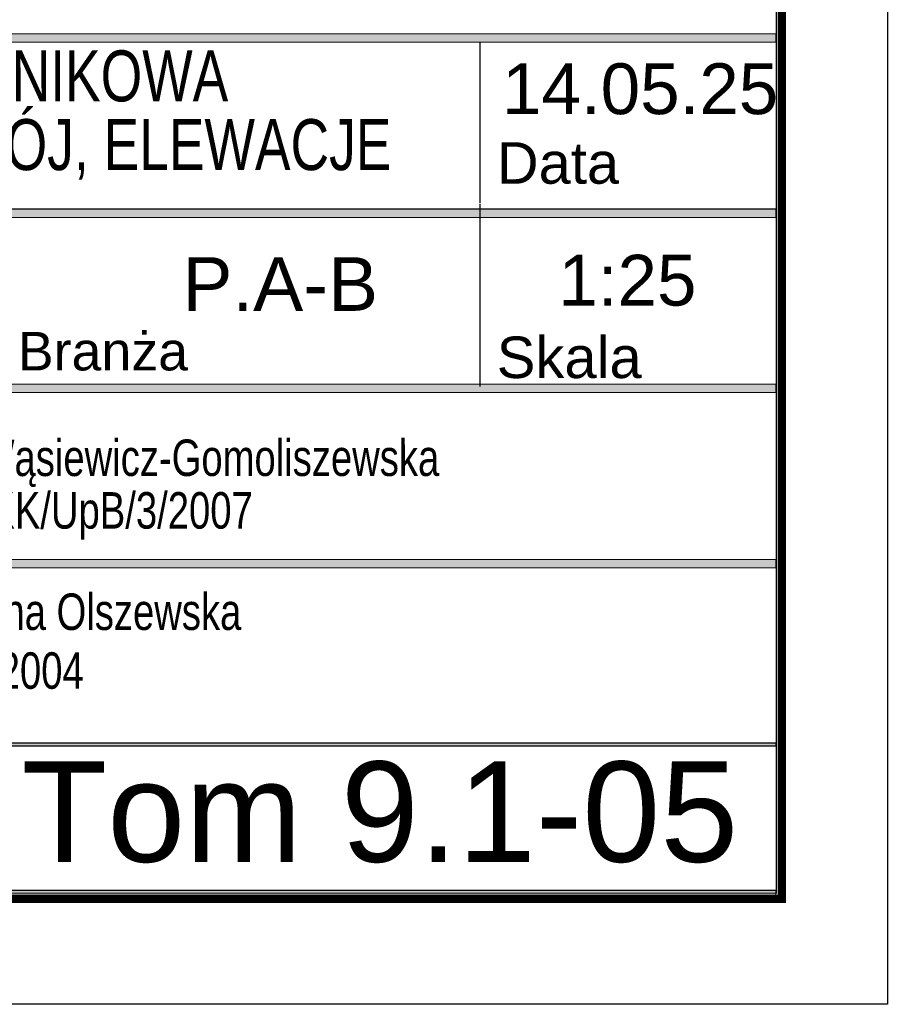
# Model space of a CAD drawing. Extents: x -2911 to 10058, y -5912 to -1002.
# Tile 29 of 43: x 8545 to 8647, y -3802 to -3686. Entities that reach past the tile are written whole.
import ezdxf

# ---------------------------------------------------------------- set-up
doc = ezdxf.new("R2010")
doc.units = 0
doc.header["$LTSCALE"] = 1.125
for name, color, linetype in [('BA_RAM', 2, 'CONTINUOUS'), ('BA_SZR', 7, 'CONTINUOUS'), ('OPIS', 5, 'CONTINUOUS'), ('TAB', 7, 'CONTINUOUS')]:
    doc.layers.add(name, color=color, linetype=linetype)
doc.styles.add('ARIAL', font='arial.ttf')
doc.styles.add('ROMANS', font='arial.ttf', dxfattribs={"width": 0.8})
doc.styles.get("Standard").update_dxf_attribs({"font": 'arial.ttf'})

msp = doc.modelspace()

# ---------------------------------------------------------------- linework, layer by layer
at = {"layer": 'BA_RAM'}
msp.add_lwpolyline([(7284.99, -3802.47), (7284.99, -2777.47), (8647.38, -2777.47), (8647.38, -3802.47)], close=True, dxfattribs=at)
at = {"layer": 'BA_SZR', "linetype": 'Continuous', "const_width": 0.97}
msp.add_lwpolyline([(7359.99, -3789.97), (7359.99, -2789.97), (8634.88, -2789.97), (8634.88, -3789.97)], close=True, dxfattribs=at)
at = {"layer": 'OPIS', "linetype": 'Continuous'}
for p, q in [((8599.11, -3707.55), (8599.11, -3688.51)), ((8599.11, -3729.3), (8599.11, -3707.65))]:
    msp.add_line(p, q, dxfattribs=at)
at = {"layer": 'TAB', "linetype": 'Continuous', "const_width": 0.131}
for points in [[(8462.51, -3568.9), (8634.88, -3568.9), (8634.88, -3789.97), (8462.51, -3789.97)], [(8463.17, -3569.56), (8634.22, -3569.56), (8634.22, -3789.31), (8463.17, -3789.31)], [(8463.24, -3688.51), (8634.17, -3688.51), (8634.17, -3687.52), (8463.24, -3687.52)], [(8463.24, -3709.27), (8634.17, -3709.27), (8634.17, -3708.27), (8463.24, -3708.27)], [(8463.24, -3730.02), (8634.17, -3730.02), (8634.17, -3729.02), (8463.24, -3729.02)], [(8463.24, -3750.77), (8634.17, -3750.77), (8634.17, -3749.78), (8463.24, -3749.78)], [(8463.24, -3771.87), (8634.17, -3771.87), (8634.17, -3771.52), (8463.24, -3771.52)], [(8463.24, -3789.97), (8634.17, -3789.97), (8634.17, -3788.97), (8463.24, -3788.97)]]:
    msp.add_lwpolyline(points, close=True, dxfattribs=at)
at = {"layer": 'TAB', "linetype": 'Continuous'}
for points in [[(8463.24, -3688.51), (8634.17, -3688.51), (8463.24, -3687.52), (8634.17, -3687.52)], [(8463.24, -3709.27), (8634.17, -3709.27), (8463.24, -3708.27), (8634.17, -3708.27)], [(8463.24, -3730.02), (8634.17, -3730.02), (8463.24, -3729.02), (8634.17, -3729.02)], [(8463.24, -3750.77), (8634.17, -3750.77), (8463.24, -3749.78), (8634.17, -3749.78)], [(8463.24, -3771.87), (8634.17, -3771.87), (8463.24, -3771.52), (8634.17, -3771.52)], [(8463.24, -3789.97), (8634.17, -3789.97), (8463.24, -3788.97), (8634.17, -3788.97)]]:
    msp.add_solid(points, dxfattribs=at)

# ---------------------------------------------------------------- texts
at = {"layer": 'OPIS', "color": 0, "linetype": 'Continuous', "style": 'ROMANS', "width": 0.75}
for s, p in [('ALTANA ŚMIETNIKOWA ', (8497.89, -3695.53)), ('RZUT, PRZEJRÓJ, ELEWACJE', (8497.89, -3703.67))]:
    msp.add_text(s, height=6.041, dxfattribs=at).set_placement(p)
at = {"layer": 'OPIS', "linetype": 'Continuous', "attachment_point": 1}
for s, insert, char_height, width in [('{\\fArial|b0|i0|c0|p34;14.05.25}', (8601.72, -3691.02), 6.0192, 638.5952), ('{\\fArial|b0|i0|c238|p34;Data}', (8601.09, -3700.36), 4.9169, 591.625), ('{\\fArial|b0|i0|c238|p34;P.A-B}', (8563.84, -3713.98), 6.3562, 703.1792), ('{\\fArial|b0|i0|c0|p34;1:25}', (8608.39, -3713.7), 6.0192, 665.8894), ('{\\fArial|b0|i0|c238|p34;Branża}', (8544.33, -3722.83), 4.56, 591.625), ('{\\fArial|b0|i0|c238|p34;Skala}', (8601.09, -3723.38), 4.9169, 591.625)]:
    msp.add_mtext(s, dxfattribs=dict(at, insert=insert, char_height=char_height, width=width))
at = {"layer": 'TAB', "color": 0, "linetype": 'Continuous', "style": 'ROMANS', "width": 0.75}
for s, p in [('mgr inż. arch. Aleksandra Wąsiewicz-Gomoliszewska', (8487.06, -3739.91)), ('nr upr.WP-OIA/OKK/UpB/3/2007', (8506.48, -3746.14)), ('mgr inż. arch. Iwona Olszewska', (8506.89, -3758.14)), ('nr upr.7131/21/P/2004', (8507.07, -3765.11))]:
    msp.add_text(s, height=4.3232, rotation=0.01, dxfattribs=at).set_placement(p)
at = {"layer": 'TAB', "linetype": 'Continuous', "style": 'ARIAL'}
msp.add_text('Tom 9.1-05', height=11.889, dxfattribs=at).set_placement((8544.79, -3785.6))

doc.saveas('drawing.dxf')
